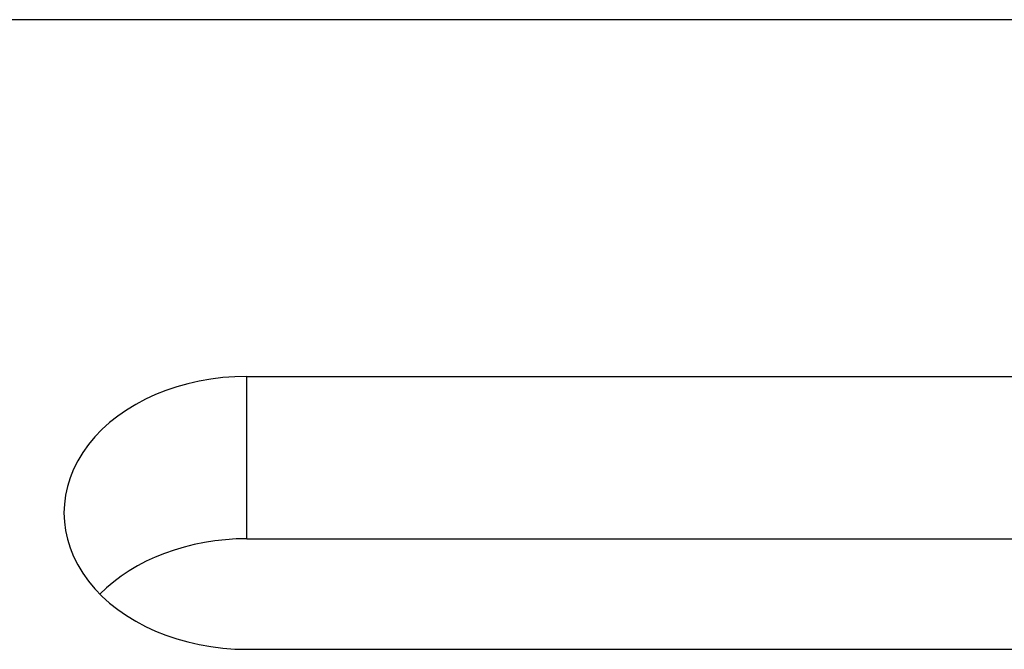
# Model space of a CAD drawing. Extents: x 26 to 212, y 72 to 159.
# Tile 33 of 49: x 138.81 to 152.26, y 132.91 to 141.51. Entities that reach past the tile are written whole.
import ezdxf

# ---------------------------------------------------------------- set-up
doc = ezdxf.new("R2010")
doc.units = 0
doc.header["$LTSCALE"] = 3
doc.header["$MEASUREMENT"] = 0
doc.layers.add('OUT', color=3, linetype='CONTINUOUS')

msp = doc.modelspace()

# ---------------------------------------------------------------- linework, layer by layer
at = {"layer": 'OUT', "color": 0}
for p, q in [((181.416, 141.509), (113.416, 141.509)), ((141.916, 136.637), (166.916, 136.637)), ((141.916, 134.419), (141.916, 136.637)), ((141.916, 134.419), (166.916, 134.419)), ((141.916, 132.909), (166.916, 132.909))]:
    msp.add_line(p, q, dxfattribs=at)
for centre, end_param in [((141.916, 134.773), 4.712389), ((141.916, 132.555), 2.504537)]:
    msp.add_ellipse(centre, major_axis=(2.5, 0), ratio=0.745651, start_param=1.570796, end_param=end_param, dxfattribs=at)

doc.saveas('drawing.dxf')
